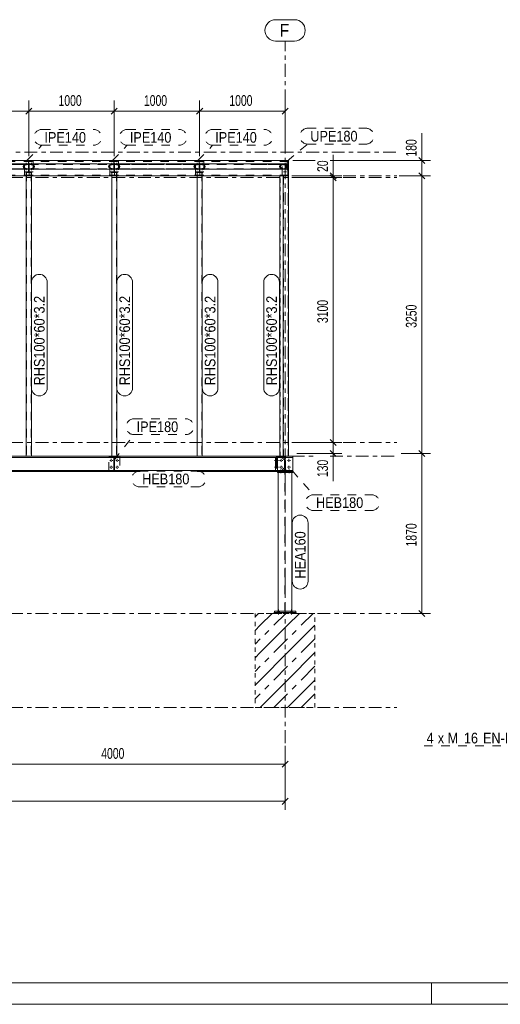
# Model space of a CAD drawing. Header units: millimetres. Extents: x -66 to 775, y -448 to 146.
# Tile 7 of 30: x 259 to 371, y -448 to -218. Entities that reach past the tile are written whole.
import ezdxf

# ---------------------------------------------------------------- set-up
doc = ezdxf.new("R2010")
doc.units = ezdxf.units.MM
for name, pattern in [('XKITLINE00', [0]), ('XKITLINE01', [4, 1, -1, 1, -1]), ('XKITLINE02', [4, 2, -2]), ('XKITLINE03', [6, 3, -1, 1, -1])]:
    doc.linetypes.add(name, pattern=pattern)
for name, color, linetype, lineweight in [('Kóta', 4, 'Continuous', 0), ('List výkresu', 3, 'Continuous', 0), ('Mřížka', 4, 'Continuous', 0), ('Prvek', 2, 'Continuous', 0), ('Značka prvku', 2, 'Continuous', 0), ('Značka šroubu', 4, 'Continuous', 0), ('Šroub', 3, 'Continuous', 0)]:
    doc.layers.add(name, color=color, linetype=linetype, lineweight=lineweight)
doc.styles.add('ARIAL', font='arial.ttf')
doc.styles.add('ARIAL_NARROW', font='ARIALN.TTF')

msp = doc.modelspace()

# ---------------------------------------------------------------- linework, layer by layer
at = {"layer": 'Kóta', "color": 7, "linetype": 'XKITLINE00', "lineweight": 0}
for p, q in [((261, -249.9), (261, -236.84)), ((261, -249.9), (261, -236.84)), ((281, -249.9), (281, -236.84)), ((281, -249.9), (281, -236.84)), ((301, -249.9), (301, -236.84)), ((301, -249.9), (301, -236.84)), ((321, -247.9), (321, -236.84)), ((241, -239.34), (261, -239.34)), ((261.71, -238.63), (260.29, -240.05)), ((261.71, -238.63), (260.29, -240.05)), ((261, -239.34), (281, -239.34)), ((281.71, -238.63), (280.29, -240.05)), ((281.71, -238.63), (280.29, -240.05)), ((281, -239.34), (301, -239.34)), ((301.71, -238.63), (300.29, -240.05)), ((301.71, -238.63), (300.29, -240.05)), ((301, -239.34), (321, -239.34)), ((321.71, -238.63), (320.29, -240.05)), ((353.05, -250.9), (353.05, -244.47)), ((353.05, -250.9), (353.05, -244.47)), ((322.8, -250.9), (328.05, -250.9)), ((331.55, -250.9), (355.05, -250.9)), ((332.3, -254.5), (332.3, -249.59)), ((332.3, -254.5), (332.3, -249.59)), ((352.34, -250.2), (353.75, -251.61)), ((353.05, -254.5), (353.05, -250.9)), ((322.8, -254.5), (334.3, -254.5)), ((322.8, -254.9), (334.3, -254.9)), ((322.8, -254.9), (334.3, -254.9)), ((331.59, -253.8), (333.01, -255.21)), ((331.59, -254.2), (333.01, -255.61)), ((331.59, -254.2), (333.01, -255.61)), ((332.3, -254.9), (332.3, -254.5)), ((332.3, -316.9), (332.3, -254.9)), ((347.76, -254.5), (355.05, -254.5)), ((347.76, -254.5), (355.05, -254.5)), ((352.34, -253.8), (353.75, -255.21)), ((352.34, -253.8), (353.75, -255.21)), ((353.05, -319.5), (353.05, -254.5)), ((322.8, -316.9), (334.3, -316.9)), ((322.8, -316.9), (334.3, -316.9)), ((331.59, -316.2), (333.01, -317.61)), ((331.59, -316.2), (333.01, -317.61)), ((332.3, -319.5), (332.3, -316.9)), ((323.8, -319.5), (334.3, -319.5)), ((331.59, -318.8), (333.01, -320.21)), ((332.3, -319.5), (332.3, -325.94)), ((332.3, -319.5), (332.3, -325.94)), ((348.2, -319.5), (355.05, -319.5)), ((348.2, -319.5), (355.05, -319.5)), ((352.34, -318.8), (353.75, -320.21)), ((352.34, -318.8), (353.75, -320.21)), ((353.05, -356.9), (353.05, -319.5)), ((348.2, -356.9), (355.05, -356.9)), ((352.34, -356.2), (353.75, -357.61)), ((321, -387.9), (321, -402.9)), ((321, -387.9), (321, -394.19)), ((321.71, -391.48), (320.29, -392.9)), ((241, -392.19), (321, -392.19)), ((1, -400.9), (321, -400.9)), ((321.71, -400.2), (320.29, -401.61))]:
    msp.add_line(p, q, dxfattribs=at)
at = {"layer": 'Kóta', "color": 3}
for p in [(261, -239.34), (261, -239.34), (281, -239.34), (281, -239.34), (301, -239.34), (301, -239.34), (321, -239.34), (353.05, -250.9), (332.3, -254.5), (332.3, -254.9), (332.3, -254.9), (353.05, -254.5), (353.05, -254.5), (332.3, -316.9), (332.3, -316.9), (332.3, -319.5), (353.05, -319.5), (353.05, -319.5), (353.05, -356.9), (321, -392.19), (321, -400.9)]:
    msp.add_point(p, dxfattribs=at)
at = {"layer": 'List výkresu', "color": 7, "linetype": 'XKITLINE00', "lineweight": 0}
for p, q in [((-60.71, -443.42), (770.29, -443.42)), ((355.29, -448.42), (355.29, -443.42)), ((-65.71, -448.42), (775.29, -448.42))]:
    msp.add_line(p, q, dxfattribs=at)
at = {"layer": 'Mřížka', "color": 1, "linetype": 'XKITLINE00', "lineweight": 0}
for p, q in [((318.78, -217.92), (323.22, -217.92)), ((318.78, -222.92), (323.22, -222.92))]:
    msp.add_line(p, q, dxfattribs=at)
at = {"layer": 'Mřížka', "color": 1, "linetype": 'XKITLINE03', "lineweight": 0}
for p, q in [((321, -393.28), (321, -222.92)), ((217.96, -248.9), (347.2, -248.9)), ((-19.41, -254.5), (347.2, -254.5)), ((-19.41, -254.9), (347.2, -254.9)), ((-19.41, -316.9), (347.2, -316.9)), ((-19.41, -320.1), (328.05, -320.1)), ((331.55, -320.1), (347.2, -320.1)), ((-19.41, -356.9), (347.2, -356.9)), ((-19.41, -378.9), (347.2, -378.9))]:
    msp.add_line(p, q, dxfattribs=at)
at = {"layer": 'Mřížka', "color": 1, "linetype": 'XKITLINE00', "lineweight": 0}
for centre, start, end in [((318.78, -220.42), 90, 270), ((323.22, -220.42), 270, 90)]:
    msp.add_arc(centre, 2.5, start, end, dxfattribs=at)
at = {"layer": 'Prvek', "color": 3, "linetype": 'XKITLINE00', "lineweight": 0}
for p, q in [((167.2, -250.9), (321.8, -250.9)), ((321.8, -250.9), (321.8, -254.5)), ((321.8, -254.5), (167.2, -254.5)), ((260.4, -254.5), (260.4, -320.1)), ((261.6, -254.5), (261.6, -320.1)), ((280.4, -254.5), (280.4, -320.1)), ((281.6, -254.5), (281.6, -320.1)), ((300.4, -254.5), (300.4, -320.1)), ((301.6, -254.5), (301.6, -320.1)), ((319.8, -254.5), (319.8, -320.1)), ((320.6, -254.5), (320.6, -320.1)), ((321.8, -254.5), (321.8, -320.1)), ((322.8, -320.1), (167.2, -320.1)), ((322.8, -320.38), (167.2, -320.38)), ((322.8, -323.7), (322.8, -320.1)), ((322.8, -323.42), (167.2, -323.42)), ((287.04, -323.7), (167.2, -323.7)), ((322.8, -323.7), (300.46, -323.7)), ((319.2, -323.7), (319.2, -323.9)), ((319.2, -323.9), (322.8, -323.9)), ((319.4, -356.4), (319.4, -323.9)), ((322.6, -323.9), (322.6, -356.4)), ((322.8, -323.7), (322.8, -323.9)), ((318.5, -356.7), (318.3, -356.9)), ((318.5, -356.4), (323.5, -356.4)), ((318.5, -356.4), (318.5, -356.7)), ((318.5, -356.7), (323.5, -356.7)), ((323.5, -356.7), (318.5, -356.7)), ((323.5, -356.4), (323.5, -356.7)), ((323.7, -356.9), (323.5, -356.7))]:
    msp.add_line(p, q, dxfattribs=at)
at = {"layer": 'Prvek', "color": 7, "linetype": 'XKITLINE02', "lineweight": 0}
for p, q in [((321.8, -251.11), (167.2, -251.11)), ((260, -254.35), (260, -251.03)), ((260, -251.03), (262, -251.03)), ((260, -253.57), (260, -251.03)), ((260, -251.03), (262, -251.03)), ((261.73, -250.9), (260.27, -250.9)), ((260.27, -250.9), (260.27, -251.04)), ((260.27, -251.04), (260.81, -251.04)), ((260.81, -251.04), (260.87, -251.05)), ((261.08, -251.11), (260.92, -251.11)), ((260.92, -251.11), (260.92, -254.29)), ((260.94, -251.13), (260.95, -251.18)), ((260.95, -253.43), (260.95, -251.18)), ((261.05, -251.18), (261.06, -251.13)), ((261.05, -253.43), (261.05, -251.18)), ((261.08, -254.29), (261.08, -251.11)), ((261.13, -251.05), (261.19, -251.04)), ((261.19, -251.04), (261.73, -251.04)), ((261.73, -251.04), (261.73, -250.9)), ((262, -251.03), (262, -254.35)), ((262, -251.03), (262, -253.57)), ((280, -253.57), (280, -251.03)), ((280, -251.03), (282, -251.03)), ((280, -254.35), (280, -251.03)), ((280, -251.03), (282, -251.03)), ((281.73, -250.9), (280.27, -250.9)), ((280.27, -250.9), (280.27, -251.04)), ((280.27, -251.04), (280.81, -251.04)), ((280.81, -251.04), (280.87, -251.05)), ((281.08, -251.11), (280.92, -251.11)), ((280.92, -251.11), (280.92, -254.29)), ((280.94, -251.13), (280.95, -251.18)), ((280.95, -253.43), (280.95, -251.18)), ((281.05, -251.18), (281.06, -251.13)), ((281.05, -253.43), (281.05, -251.18)), ((281.08, -254.29), (281.08, -251.11)), ((281.13, -251.05), (281.19, -251.04)), ((281.19, -251.04), (281.73, -251.04)), ((281.73, -251.04), (281.73, -250.9)), ((282, -251.03), (282, -253.57)), ((282, -251.03), (282, -254.35)), ((300, -253.57), (300, -251.03)), ((300, -251.03), (302, -251.03)), ((300, -254.35), (300, -251.03)), ((300, -251.03), (302, -251.03)), ((301.73, -250.9), (300.27, -250.9)), ((300.27, -250.9), (300.27, -251.04)), ((300.27, -251.04), (300.81, -251.04)), ((300.81, -251.04), (300.87, -251.05)), ((301.08, -251.11), (300.92, -251.11)), ((300.92, -251.11), (300.92, -254.29)), ((300.94, -251.13), (300.95, -251.18)), ((300.95, -253.43), (300.95, -251.18)), ((301.05, -251.18), (301.06, -251.13)), ((301.05, -253.43), (301.05, -251.18)), ((301.08, -254.29), (301.08, -251.11)), ((301.13, -251.05), (301.19, -251.04)), ((301.19, -251.04), (301.73, -251.04)), ((301.73, -251.04), (301.73, -250.9)), ((302, -251.03), (302, -253.57)), ((302, -251.03), (302, -254.35)), ((321.8, -250.9), (320.3, -250.9)), ((320.3, -250.9), (320.3, -251.11)), ((320.3, -254.3), (320.3, -251.1)), ((320.3, -251.1), (321.8, -251.1)), ((320.3, -254.3), (320.3, -251.1)), ((320.3, -251.1), (321.8, -251.1)), ((320.3, -251.11), (321.45, -251.11)), ((321.45, -251.11), (321.54, -251.13)), ((321.69, -251.11), (321.53, -251.11)), ((321.53, -251.11), (321.53, -254.29)), ((321.69, -254.29), (321.69, -251.11)), ((321.8, -254.5), (321.8, -250.9)), ((321.8, -251.1), (321.8, -254.3)), ((321.8, -251.1), (321.8, -254.3)), ((260.95, -251.7), (241.05, -251.7)), ((241.05, -251.7), (260.95, -251.7)), ((260.95, -251.7), (241.05, -251.7)), ((241.05, -251.8), (260.95, -251.8)), ((241.05, -251.8), (260.95, -251.8)), ((241.05, -252.81), (260.95, -252.81)), ((241.05, -252.81), (260.95, -252.81)), ((241.05, -252.91), (260.95, -252.91)), ((241.05, -252.91), (260.95, -252.91)), ((260.95, -252.91), (241.05, -252.91)), ((260.73, -251.8), (241.27, -251.8)), ((260.73, -252.81), (241.27, -252.81)), ((259.68, -252.3), (259.78, -252.07)), ((259.78, -252.54), (259.68, -252.3)), ((259.78, -252.07), (260.07, -251.88)), ((260.07, -252.73), (259.78, -252.54)), ((259.9, -252.11), (259.82, -252.3)), ((259.82, -252.3), (259.9, -252.5)), ((259.94, -252.07), (259.9, -252.11)), ((259.9, -252.5), (259.94, -252.54)), ((260.12, -251.95), (259.94, -252.07)), ((259.94, -252.54), (260.12, -252.66)), ((260.07, -251.88), (260.5, -251.75)), ((260.5, -252.86), (260.07, -252.73)), ((260.3, -251.88), (260.12, -251.95)), ((260.12, -252.66), (260.3, -252.73)), ((260.43, -251.84), (260.3, -251.88)), ((260.3, -252.73), (260.43, -252.77)), ((260.43, -251.84), (260.73, -251.8)), ((260.43, -252.77), (260.73, -252.81)), ((260.5, -251.75), (260.95, -251.71)), ((260.95, -252.9), (260.5, -252.86)), ((260.94, -251.84), (260.73, -251.8)), ((260.73, -252.81), (260.94, -252.77)), ((260.95, -251.88), (260.94, -251.84)), ((260.94, -252.77), (260.95, -252.74)), ((260.95, -253.43), (260.94, -253.48)), ((260.95, -252.91), (260.95, -251.7)), ((260.95, -252.91), (260.95, -251.7)), ((260.95, -252.91), (260.95, -251.7)), ((261.05, -251.7), (280.95, -251.7)), ((261.05, -252.91), (261.05, -251.7)), ((261.05, -251.7), (280.95, -251.7)), ((261.05, -251.7), (261.05, -252.91)), ((280.95, -251.7), (261.05, -251.7)), ((261.05, -251.7), (261.05, -252.91)), ((261.05, -251.71), (261.5, -251.75)), ((261.05, -251.8), (280.95, -251.8)), ((261.05, -251.8), (280.95, -251.8)), ((261.05, -251.87), (261.06, -251.84)), ((261.06, -252.77), (261.05, -252.74)), ((261.05, -252.81), (280.95, -252.81)), ((261.05, -252.81), (280.95, -252.81)), ((261.5, -252.86), (261.05, -252.9)), ((261.05, -252.91), (280.95, -252.91)), ((261.05, -252.91), (280.95, -252.91)), ((280.95, -252.91), (261.05, -252.91)), ((261.06, -253.48), (261.05, -253.43)), ((261.06, -251.84), (261.27, -251.8)), ((261.06, -252.77), (261.27, -252.81)), ((261.57, -251.84), (261.27, -251.8)), ((261.27, -251.8), (280.73, -251.8)), ((261.27, -252.81), (261.57, -252.77)), ((261.27, -252.81), (280.73, -252.81)), ((261.5, -251.75), (261.93, -251.88)), ((261.93, -252.73), (261.5, -252.86)), ((261.7, -251.88), (261.57, -251.84)), ((261.57, -252.77), (261.7, -252.73)), ((261.88, -251.95), (261.7, -251.88)), ((261.7, -252.73), (261.88, -252.66)), ((262.06, -252.07), (261.88, -251.95)), ((261.88, -252.66), (262.06, -252.54)), ((261.93, -251.88), (262.22, -252.07)), ((262.22, -252.54), (261.93, -252.73)), ((262.1, -252.11), (262.06, -252.07)), ((262.06, -252.54), (262.1, -252.5)), ((262.18, -252.3), (262.1, -252.11)), ((262.1, -252.5), (262.18, -252.3)), ((262.22, -252.07), (262.32, -252.3)), ((262.32, -252.3), (262.22, -252.54)), ((279.68, -252.3), (279.78, -252.07)), ((279.78, -252.54), (279.68, -252.3)), ((279.78, -252.07), (280.07, -251.88)), ((280.07, -252.73), (279.78, -252.54)), ((279.9, -252.11), (279.82, -252.3)), ((279.82, -252.3), (279.9, -252.5)), ((279.9, -252.11), (279.94, -252.07)), ((279.9, -252.5), (279.94, -252.54)), ((279.94, -252.07), (280.12, -251.95)), ((279.94, -252.54), (280.12, -252.66)), ((280.07, -251.88), (280.5, -251.75)), ((280.5, -252.86), (280.07, -252.73)), ((280.12, -251.95), (280.3, -251.88)), ((280.12, -252.66), (280.3, -252.73)), ((280.3, -251.88), (280.43, -251.84)), ((280.3, -252.73), (280.43, -252.77)), ((280.43, -251.84), (280.73, -251.8)), ((280.73, -252.81), (280.43, -252.77)), ((280.5, -251.75), (280.95, -251.71)), ((280.95, -252.9), (280.5, -252.86)), ((280.73, -251.8), (280.94, -251.84)), ((280.73, -252.81), (280.94, -252.77)), ((280.95, -251.87), (280.94, -251.84)), ((280.94, -252.77), (280.95, -252.74)), ((280.95, -253.43), (280.94, -253.48)), ((280.95, -251.7), (280.95, -252.91)), ((280.95, -252.91), (280.95, -251.7)), ((280.95, -252.91), (280.95, -251.7)), ((300.95, -251.7), (281.05, -251.7)), ((281.05, -251.7), (281.05, -252.91)), ((300.95, -251.7), (281.05, -251.7)), ((281.05, -251.7), (281.05, -252.91)), ((281.05, -251.7), (301, -251.7)), ((281.05, -251.7), (281.05, -252.91)), ((281.05, -251.71), (281.5, -251.75)), ((281.05, -251.8), (300.95, -251.8)), ((281.05, -251.8), (301, -251.8)), ((281.05, -251.87), (281.06, -251.84)), ((281.06, -252.77), (281.05, -252.74)), ((281.05, -252.81), (300.95, -252.81)), ((281.05, -252.81), (301, -252.81)), ((281.05, -252.9), (281.5, -252.86)), ((300.95, -252.91), (281.05, -252.91)), ((281.05, -252.91), (300.95, -252.91)), ((281.05, -252.91), (301, -252.91)), ((281.06, -253.48), (281.05, -253.43)), ((281.06, -251.84), (281.27, -251.8)), ((281.27, -252.81), (281.06, -252.77)), ((300.73, -251.8), (281.27, -251.8)), ((281.27, -251.8), (281.57, -251.84)), ((281.27, -252.81), (281.57, -252.77)), ((300.73, -252.81), (281.27, -252.81)), ((281.5, -251.75), (281.93, -251.88)), ((281.93, -252.73), (281.5, -252.86)), ((281.57, -251.84), (281.7, -251.88)), ((281.57, -252.77), (281.7, -252.73)), ((281.7, -251.88), (281.88, -251.95)), ((281.7, -252.73), (281.88, -252.66)), ((281.88, -251.95), (282.06, -252.07)), ((281.88, -252.66), (282.06, -252.54)), ((281.93, -251.88), (282.22, -252.07)), ((282.22, -252.54), (281.93, -252.73)), ((282.06, -252.07), (282.1, -252.11)), ((282.06, -252.54), (282.1, -252.5)), ((282.18, -252.3), (282.1, -252.11)), ((282.1, -252.5), (282.18, -252.3)), ((282.22, -252.07), (282.32, -252.3)), ((282.32, -252.3), (282.22, -252.54)), ((299.68, -252.3), (299.78, -252.07)), ((299.78, -252.54), (299.68, -252.3)), ((299.78, -252.07), (300.07, -251.88)), ((300.07, -252.73), (299.78, -252.54)), ((299.9, -252.11), (299.82, -252.3)), ((299.82, -252.3), (299.9, -252.5)), ((299.94, -252.07), (299.9, -252.11)), ((299.9, -252.5), (299.94, -252.54)), ((300.12, -251.95), (299.94, -252.07)), ((299.94, -252.54), (300.12, -252.66)), ((300.07, -251.88), (300.5, -251.75)), ((300.5, -252.86), (300.07, -252.73)), ((300.3, -251.88), (300.12, -251.95)), ((300.12, -252.66), (300.3, -252.73)), ((300.43, -251.84), (300.3, -251.88)), ((300.3, -252.73), (300.43, -252.77)), ((300.43, -251.84), (300.73, -251.8)), ((300.43, -252.77), (300.73, -252.81)), ((300.5, -251.75), (300.95, -251.71)), ((300.95, -252.9), (300.5, -252.86)), ((300.94, -251.84), (300.73, -251.8)), ((300.73, -252.81), (300.94, -252.77)), ((300.95, -251.88), (300.94, -251.84)), ((300.94, -252.77), (300.95, -252.74)), ((300.95, -253.43), (300.94, -253.48)), ((300.95, -252.91), (300.95, -251.7)), ((300.95, -252.91), (300.95, -251.7)), ((301, -251.7), (321.69, -251.7)), ((301, -251.7), (301, -252.91)), ((301, -252.91), (301, -251.7)), ((301, -251.8), (321.69, -251.8)), ((301, -252.81), (321.69, -252.81)), ((301, -252.91), (321.69, -252.91)), ((321.69, -251.7), (301.05, -251.7)), ((301.05, -251.7), (301.05, -252.91)), ((321, -251.7), (301.05, -251.7)), ((301.05, -252.91), (301.05, -251.7)), ((301.05, -251.71), (301.5, -251.75)), ((301.05, -251.8), (321.69, -251.8)), ((301.05, -251.87), (301.06, -251.84)), ((301.06, -252.77), (301.05, -252.74)), ((301.05, -252.81), (321.69, -252.81)), ((301.05, -252.9), (301.5, -252.86)), ((321.69, -252.91), (301.05, -252.91)), ((321, -252.91), (301.05, -252.91)), ((301.06, -253.48), (301.05, -253.43)), ((301.06, -251.84), (301.27, -251.8)), ((301.06, -252.77), (301.27, -252.81)), ((301.57, -251.84), (301.27, -251.8)), ((301.27, -251.8), (320.73, -251.8)), ((301.27, -252.81), (301.57, -252.77)), ((301.27, -252.81), (320.73, -252.81)), ((301.5, -251.75), (301.93, -251.88)), ((301.5, -252.86), (301.93, -252.73)), ((301.7, -251.88), (301.57, -251.84)), ((301.57, -252.77), (301.7, -252.73)), ((301.88, -251.95), (301.7, -251.88)), ((301.7, -252.73), (301.88, -252.66)), ((302.06, -252.07), (301.88, -251.95)), ((301.88, -252.66), (302.06, -252.54)), ((301.93, -251.88), (302.22, -252.07)), ((301.93, -252.73), (302.22, -252.54)), ((302.1, -252.11), (302.06, -252.07)), ((302.06, -252.54), (302.1, -252.5)), ((302.18, -252.3), (302.1, -252.11)), ((302.1, -252.5), (302.18, -252.3)), ((302.32, -252.3), (302.22, -252.07)), ((302.22, -252.54), (302.32, -252.3)), ((321, -251.7), (312.76, -251.7)), ((320.76, -251.8), (312.76, -251.8)), ((320.76, -252.81), (312.76, -252.81)), ((312.76, -252.91), (321, -252.91)), ((319.68, -252.3), (319.78, -252.07)), ((319.78, -252.54), (319.68, -252.3)), ((319.77, -252.3), (319.86, -252.07)), ((319.86, -252.54), (319.77, -252.3)), ((319.78, -252.07), (320.07, -251.88)), ((320.07, -252.73), (319.78, -252.54)), ((319.9, -252.11), (319.82, -252.3)), ((319.82, -252.3), (319.9, -252.5)), ((319.86, -252.07), (320.13, -251.88)), ((320.13, -252.73), (319.86, -252.54)), ((319.9, -252.11), (319.94, -252.07)), ((319.97, -252.11), (319.9, -252.3)), ((319.9, -252.3), (319.97, -252.5)), ((319.9, -252.5), (319.94, -252.54)), ((319.94, -252.07), (320.12, -251.95)), ((319.94, -252.54), (320.12, -252.66)), ((320.01, -252.07), (319.97, -252.11)), ((319.97, -252.5), (320.01, -252.54)), ((320.18, -251.95), (320.01, -252.07)), ((320.01, -252.54), (320.18, -252.66)), ((320.07, -251.88), (320.5, -251.75)), ((320.5, -252.86), (320.07, -252.73)), ((320.12, -251.95), (320.3, -251.88)), ((320.12, -252.66), (320.3, -252.73)), ((320.13, -251.88), (320.53, -251.75)), ((320.13, -252.73), (320.53, -252.86)), ((320.35, -251.88), (320.18, -251.95)), ((320.18, -252.66), (320.35, -252.73)), ((320.3, -251.88), (320.43, -251.84)), ((320.3, -252.73), (320.43, -252.77)), ((320.47, -251.84), (320.35, -251.88)), ((320.35, -252.73), (320.47, -252.77)), ((320.43, -251.84), (320.73, -251.8)), ((320.73, -252.81), (320.43, -252.77)), ((320.76, -251.8), (320.47, -251.84)), ((320.47, -252.77), (320.76, -252.81)), ((320.5, -251.75), (321, -251.7)), ((321, -252.91), (320.5, -252.86)), ((320.53, -251.75), (321, -251.7)), ((320.53, -252.86), (321, -252.91)), ((320.73, -251.8), (320.94, -251.84)), ((320.73, -252.81), (320.94, -252.77)), ((320.96, -251.84), (320.76, -251.8)), ((320.76, -252.81), (320.96, -252.77)), ((320.94, -251.84), (320.96, -251.88)), ((320.94, -252.77), (320.96, -252.73)), ((320.99, -251.88), (320.96, -251.84)), ((320.96, -251.88), (321.06, -251.95)), ((320.96, -252.73), (321.06, -252.66)), ((320.96, -252.77), (320.99, -252.73)), ((321.08, -251.95), (320.99, -251.88)), ((320.99, -252.73), (321.08, -252.66)), ((321, -251.7), (321.11, -251.75)), ((321, -251.7), (321.11, -251.75)), ((321, -252.91), (321.11, -252.86)), ((321.11, -252.86), (321, -252.91)), ((321.06, -251.95), (321.1, -252.07)), ((321.06, -252.66), (321.1, -252.54)), ((321.12, -252.07), (321.08, -251.95)), ((321.08, -252.66), (321.12, -252.54)), ((321.1, -252.07), (321.13, -252.11)), ((321.1, -252.54), (321.13, -252.5)), ((321.11, -251.75), (321.21, -251.88)), ((321.2, -251.88), (321.11, -251.75)), ((321.11, -252.86), (321.21, -252.73)), ((321.11, -252.86), (321.2, -252.73)), ((321.15, -252.11), (321.12, -252.07)), ((321.12, -252.54), (321.15, -252.5)), ((321.14, -252.3), (321.13, -252.11)), ((321.13, -252.5), (321.14, -252.3)), ((321.17, -252.3), (321.15, -252.11)), ((321.15, -252.5), (321.17, -252.3)), ((321.26, -252.07), (321.2, -251.88)), ((321.2, -252.73), (321.26, -252.54)), ((321.21, -251.88), (321.27, -252.07)), ((321.21, -252.73), (321.27, -252.54)), ((321.28, -252.3), (321.26, -252.07)), ((321.26, -252.54), (321.28, -252.3)), ((321.3, -252.3), (321.27, -252.07)), ((321.27, -252.54), (321.3, -252.3)), ((321.67, -251.26), (321.69, -251.35)), ((321.69, -254.05), (321.69, -251.35)), ((321.69, -252.91), (321.69, -251.7)), ((321.69, -252.91), (321.69, -251.7)), ((321.8, -254.29), (167.2, -254.29)), ((262, -253.57), (260, -253.57)), ((262, -254.35), (260, -254.35)), ((260.81, -253.57), (260.27, -253.57)), ((260.27, -253.57), (260.27, -253.7)), ((260.27, -253.7), (261.73, -253.7)), ((261.6, -253.7), (260.4, -253.7)), ((260.4, -253.7), (260.4, -254.5)), ((260.46, -253.7), (260.46, -320.1)), ((260.87, -253.56), (260.81, -253.57)), ((260.92, -254.29), (261.08, -254.29)), ((261.19, -253.57), (261.13, -253.56)), ((261.73, -253.57), (261.19, -253.57)), ((261.54, -253.7), (261.54, -320.1)), ((261.6, -254.5), (261.6, -253.7)), ((261.73, -253.7), (261.73, -253.57)), ((282, -253.57), (280, -253.57)), ((282, -254.35), (280, -254.35)), ((280.81, -253.57), (280.27, -253.57)), ((280.27, -253.57), (280.27, -253.7)), ((280.27, -253.7), (281.73, -253.7)), ((281.6, -253.7), (280.4, -253.7)), ((280.4, -253.7), (280.4, -254.5)), ((280.46, -253.7), (280.46, -320.1)), ((280.87, -253.56), (280.81, -253.57)), ((280.92, -254.29), (281.08, -254.29)), ((281.19, -253.57), (281.13, -253.56)), ((281.73, -253.57), (281.19, -253.57)), ((281.54, -253.7), (281.54, -320.1)), ((281.6, -254.5), (281.6, -253.7)), ((281.73, -253.7), (281.73, -253.57)), ((302, -253.57), (300, -253.57)), ((302, -254.35), (300, -254.35)), ((300.81, -253.57), (300.27, -253.57)), ((300.27, -253.57), (300.27, -253.7)), ((300.27, -253.7), (301.73, -253.7)), ((301.6, -253.7), (300.4, -253.7)), ((300.4, -253.7), (300.4, -254.5)), ((300.46, -253.7), (300.46, -320.1)), ((300.87, -253.56), (300.81, -253.57)), ((300.92, -254.29), (301.08, -254.29)), ((301.19, -253.57), (301.13, -253.56)), ((301.73, -253.57), (301.19, -253.57)), ((301.54, -253.7), (301.54, -320.1)), ((301.6, -254.5), (301.6, -253.7)), ((301.73, -253.7), (301.73, -253.57)), ((321.45, -254.29), (320.3, -254.29)), ((320.3, -254.29), (320.3, -254.5)), ((321.8, -254.3), (320.3, -254.3)), ((321.8, -254.3), (320.3, -254.3)), ((320.3, -254.5), (321.8, -254.5)), ((321.8, -254.5), (320.6, -254.5)), ((320.66, -254.5), (320.66, -320.1)), ((321.54, -254.28), (321.45, -254.29)), ((321.53, -254.29), (321.69, -254.29)), ((321.69, -254.05), (321.67, -254.15)), ((321.74, -254.5), (321.74, -320.1)), ((243.2, -320.1), (318.8, -320.1)), ((318.8, -320.38), (243.2, -320.38)), ((261.6, -320.1), (260.4, -320.1)), ((279.7, -320.26), (282.3, -320.26)), ((279.7, -323.54), (279.7, -320.26)), ((279.7, -320.26), (282.3, -320.26)), ((279.7, -323.54), (279.7, -320.26)), ((279.7, -320.26), (282.3, -320.26)), ((279.7, -323.54), (279.7, -320.26)), ((279.7, -320.26), (282.3, -320.26)), ((279.7, -323.54), (279.7, -320.26)), ((279.7, -320.26), (282.3, -320.26)), ((279.7, -323.54), (279.7, -320.26)), ((279.7, -320.26), (282.3, -320.26)), ((279.7, -323.54), (279.7, -320.26)), ((281.91, -320.1), (280.09, -320.1)), ((280.09, -320.1), (280.09, -320.26)), ((280.09, -320.26), (280.09, -320.1)), ((280.09, -320.1), (281.91, -320.1)), ((280.09, -320.26), (280.77, -320.26)), ((280.77, -320.26), (280.09, -320.26)), ((281.6, -320.1), (280.4, -320.1)), ((280.77, -320.26), (280.84, -320.28)), ((280.77, -320.26), (280.84, -320.28)), ((280.84, -320.28), (280.77, -320.26)), ((281.08, -320.38), (280.92, -320.38)), ((280.92, -320.38), (280.92, -323.42)), ((280.92, -323.42), (280.92, -320.38)), ((280.92, -320.38), (281.08, -320.38)), ((281.08, -320.38), (280.92, -320.38)), ((280.92, -320.38), (280.92, -323.42)), ((280.93, -320.38), (280.94, -320.38)), ((280.93, -320.38), (280.94, -320.38)), ((280.94, -320.38), (280.93, -320.38)), ((280.94, -320.38), (280.95, -320.44)), ((280.94, -320.38), (280.95, -320.44)), ((280.95, -320.44), (280.94, -320.38)), ((281.05, -320.44), (281.06, -320.38)), ((281.05, -320.44), (281.06, -320.38)), ((281.06, -320.38), (281.05, -320.44)), ((281.06, -320.38), (281.07, -320.38)), ((281.06, -320.38), (281.07, -320.38)), ((281.07, -320.38), (281.06, -320.38)), ((281.08, -323.42), (281.08, -320.38)), ((281.08, -320.38), (281.08, -323.42)), ((281.08, -323.42), (281.08, -320.38)), ((281.16, -320.28), (281.23, -320.26)), ((281.16, -320.28), (281.23, -320.26)), ((281.23, -320.26), (281.16, -320.28)), ((281.23, -320.26), (281.91, -320.26)), ((281.91, -320.26), (281.23, -320.26)), ((281.91, -320.26), (281.91, -320.1)), ((281.91, -320.1), (281.91, -320.26)), ((282.3, -320.26), (282.3, -323.54)), ((282.3, -320.26), (282.3, -323.54)), ((282.3, -320.26), (282.3, -323.54)), ((282.3, -320.26), (282.3, -323.54)), ((282.3, -320.26), (282.3, -323.54)), ((282.3, -320.26), (282.3, -323.54)), ((301.6, -320.1), (300.4, -320.1)), ((318.8, -323.7), (318.8, -320.1)), ((318.8, -320.38), (318.8, -323.42)), ((318.8, -320.38), (319, -320.38)), ((319, -320.26), (319, -323.54)), ((319, -320.26), (319.2, -320.26)), ((319, -320.38), (319, -323.42)), ((322.8, -320.1), (319.2, -320.1)), ((319.2, -320.1), (319.2, -320.38)), ((319.2, -320.26), (319.2, -323.54)), ((319.2, -320.26), (322.8, -320.26)), ((319.2, -323.54), (319.2, -320.26)), ((319.2, -320.26), (322.8, -320.26)), ((319.2, -323.54), (319.2, -320.26)), ((319.2, -320.38), (320.62, -320.38)), ((320.41, -320.38), (319.2, -320.38)), ((319.2, -323.42), (319.2, -320.38)), ((320.41, -320.41), (320.41, -320.38)), ((320.41, -320.38), (320.41, -320.41)), ((321.8, -320.1), (320.6, -320.1)), ((320.62, -320.38), (320.73, -320.41)), ((321.08, -320.38), (320.92, -320.38)), ((320.92, -320.38), (320.92, -323.42)), ((321.08, -323.42), (321.08, -320.38)), ((321.27, -320.41), (321.38, -320.38)), ((321.38, -320.38), (322.8, -320.38)), ((322.8, -320.38), (322.8, -320.1)), ((322.8, -320.26), (322.8, -323.54)), ((322.8, -320.26), (322.8, -323.54)), ((280.95, -323.36), (280.95, -320.44)), ((280.95, -323.36), (280.95, -320.44)), ((281.05, -323.36), (281.05, -320.44)), ((281.05, -323.36), (281.05, -320.44)), ((320.43, -320.51), (320.41, -320.41)), ((320.41, -320.41), (320.43, -320.51)), ((320.91, -320.88), (320.78, -320.87)), ((320.78, -320.87), (320.91, -320.88)), ((320.89, -320.57), (320.92, -320.68)), ((320.91, -322.92), (320.91, -320.88)), ((320.92, -323.12), (320.92, -320.68)), ((321.08, -320.68), (321.11, -320.57)), ((321.08, -323.12), (321.08, -320.68)), ((318.8, -323.42), (243.2, -323.42)), ((243.2, -323.7), (287.04, -323.7)), ((282.3, -323.54), (279.7, -323.54)), ((282.3, -323.54), (279.7, -323.54)), ((282.3, -323.54), (279.7, -323.54)), ((282.3, -323.54), (279.7, -323.54)), ((282.3, -323.54), (279.7, -323.54)), ((282.3, -323.54), (279.7, -323.54)), ((280.77, -323.54), (280.09, -323.54)), ((280.09, -323.54), (280.09, -323.7)), ((280.09, -323.7), (280.09, -323.54)), ((280.09, -323.54), (280.77, -323.54)), ((280.09, -323.7), (281.91, -323.7)), ((281.91, -323.7), (280.09, -323.7)), ((280.84, -323.53), (280.77, -323.54)), ((280.84, -323.53), (280.77, -323.54)), ((280.77, -323.54), (280.84, -323.53)), ((280.92, -323.42), (281.08, -323.42)), ((281.08, -323.42), (280.92, -323.42)), ((280.92, -323.42), (281.08, -323.42)), ((280.94, -323.4), (280.93, -323.43)), ((280.94, -323.4), (280.93, -323.43)), ((280.93, -323.43), (280.94, -323.4)), ((280.95, -323.36), (280.94, -323.4)), ((280.95, -323.36), (280.94, -323.4)), ((280.94, -323.4), (280.95, -323.36)), ((281.06, -323.4), (281.05, -323.36)), ((281.06, -323.4), (281.05, -323.36)), ((281.05, -323.36), (281.06, -323.4)), ((281.07, -323.43), (281.06, -323.4)), ((281.07, -323.43), (281.06, -323.4)), ((281.06, -323.4), (281.07, -323.43)), ((281.23, -323.54), (281.16, -323.53)), ((281.23, -323.54), (281.16, -323.53)), ((281.16, -323.53), (281.23, -323.54)), ((281.91, -323.54), (281.23, -323.54)), ((281.23, -323.54), (281.91, -323.54)), ((281.91, -323.7), (281.91, -323.54)), ((281.91, -323.54), (281.91, -323.7)), ((300.46, -323.7), (318.8, -323.7)), ((318.8, -323.42), (319, -323.42)), ((319, -323.54), (319.2, -323.54)), ((320.62, -323.42), (319.2, -323.42)), ((319.2, -323.42), (319.2, -323.7)), ((320.41, -323.42), (319.2, -323.42)), ((322.8, -323.54), (319.2, -323.54)), ((322.8, -323.54), (319.2, -323.54)), ((319.2, -323.7), (322.8, -323.7)), ((319.2, -323.7), (322.8, -323.7)), ((322.6, -323.9), (319.4, -323.9)), ((320.41, -323.42), (320.42, -323.34)), ((320.42, -323.34), (320.41, -323.42)), ((320.42, -323.34), (320.43, -323.3)), ((320.43, -323.3), (320.42, -323.34)), ((320.73, -323.4), (320.62, -323.42)), ((320.78, -322.94), (320.91, -322.92)), ((320.91, -322.92), (320.78, -322.94)), ((320.92, -323.12), (320.89, -323.24)), ((320.92, -323.42), (321.08, -323.42)), ((320.94, -356.4), (320.94, -323.9)), ((321.06, -356.4), (321.06, -323.9)), ((321.11, -323.24), (321.08, -323.12)), ((321.38, -323.42), (321.27, -323.4)), ((322.8, -323.42), (321.38, -323.42)), ((322.8, -323.7), (322.8, -323.42)), ((318.3, -356.9), (323.7, -356.9)), ((322.6, -356.4), (319.4, -356.4))]:
    msp.add_line(p, q, dxfattribs=at)
at = {"layer": 'Prvek', "color": 1, "linetype": 'XKITLINE01', "lineweight": 0}
for p, q in [((321.8, -254.5), (319.8, -254.5)), ((319.86, -320.1), (319.86, -254.5)), ((321.74, -254.5), (321.74, -320.1)), ((321.8, -320.1), (321.8, -254.5)), ((319.8, -320.1), (321.8, -320.1))]:
    msp.add_line(p, q, dxfattribs=at)
at = {"layer": 'Prvek', "color": 7, "linetype": 'XKITLINE00', "lineweight": 0}
for p, q in [((314, -357.7), (314.8, -356.9)), ((315.2, -359.7), (318, -356.9)), ((318.4, -359.7), (321.2, -356.9)), ((321.6, -359.7), (324.4, -356.9)), ((324.8, -359.7), (327.6, -356.9)), ((314, -360.9), (315.2, -359.7)), ((315.2, -366.1), (321.6, -359.7)), ((315.2, -359.7), (315.2, -359.7)), ((316.28, -361.87), (317.22, -360.93)), ((321.6, -366.1), (328, -359.7)), ((321.6, -359.7), (321.6, -359.7)), ((322.68, -361.87), (323.62, -360.93)), ((328, -359.7), (328, -359.7)), ((328, -359.7), (328, -359.7)), ((314, -364.1), (315.2, -362.9)), ((318.4, -366.1), (321.6, -362.9)), ((324.8, -366.1), (328, -362.9)), ((314, -367.3), (315.2, -366.1)), ((315.2, -372.5), (321.6, -366.1)), ((315.2, -366.1), (315.2, -366.1)), ((321.6, -372.5), (328, -366.1)), ((321.6, -366.1), (321.6, -366.1)), ((328, -366.1), (328, -366.1)), ((328, -366.1), (328, -366.1)), ((316.28, -368.27), (317.22, -367.33)), ((322.68, -368.27), (323.62, -367.33)), ((314, -370.5), (315.2, -369.3)), ((318.4, -372.5), (321.6, -369.3)), ((324.8, -372.5), (328, -369.3)), ((314, -373.7), (315.2, -372.5)), ((315.2, -378.9), (321.6, -372.5)), ((315.2, -372.5), (315.2, -372.5)), ((321.6, -378.9), (328, -372.5)), ((321.6, -372.5), (321.6, -372.5)), ((328, -372.5), (328, -372.5)), ((328, -372.5), (328, -372.5)), ((314, -376.9), (315.2, -375.7)), ((316.28, -374.67), (317.22, -373.73)), ((318.4, -378.9), (321.6, -375.7)), ((322.68, -374.67), (323.62, -373.73)), ((324.8, -378.9), (328, -375.7)), ((315.2, -378.9), (315.2, -378.9)), ((321.6, -378.9), (321.6, -378.9)), ((328, -378.9), (328, -378.9)), ((328, -378.9), (328, -378.9))]:
    msp.add_line(p, q, dxfattribs=at)
at = {"layer": 'Prvek', "color": 7, "linetype": 'XKITLINE01', "lineweight": 0}
for p, q in [((328, -356.9), (314, -356.9)), ((314, -356.9), (314, -378.9)), ((328, -378.9), (328, -356.9)), ((314, -378.9), (328, -378.9))]:
    msp.add_line(p, q, dxfattribs=at)
at = {"layer": 'Prvek', "color": 7, "linetype": 'XKITLINE02', "lineweight": 0}
for centre, radius, start, end in [((260.81, -251.18), 0.14, 22.5, 67.5), ((261.19, -251.18), 0.14, 112.5, 157.5), ((280.81, -251.18), 0.14, 22.5, 67.5), ((281.19, -251.18), 0.14, 112.5, 157.5), ((300.81, -251.18), 0.14, 22.5, 67.5), ((301.19, -251.18), 0.14, 112.5, 157.5), ((321.45, -251.35), 0.24, 22.5, 67.5), ((260.81, -253.43), 0.14, 292.5, 337.5), ((261.19, -253.43), 0.14, 202.5, 247.5), ((280.81, -253.43), 0.14, 292.5, 337.5), ((281.19, -253.43), 0.14, 202.5, 247.5), ((300.81, -253.43), 0.14, 292.5, 337.5), ((301.19, -253.43), 0.14, 202.5, 247.5), ((321.45, -254.05), 0.24, 292.5, 337.5), ((280.77, -320.44), 0.18, 22.5, 67.5), ((280.77, -320.44), 0.18, 22.5, 67.5), ((280.77, -320.44), 0.18, 22.5, 67.5), ((281.23, -320.44), 0.18, 112.5, 157.5), ((281.23, -320.44), 0.18, 112.5, 157.5), ((281.23, -320.44), 0.18, 112.5, 157.5), ((320.91, -320.38), 0.5, 195, 255), ((320.91, -320.38), 0.5, 195, 255), ((320.62, -320.68), 0.3, 22.5, 67.5), ((321.38, -320.68), 0.3, 112.5, 157.5), ((280.77, -323.36), 0.18, 292.5, 337.5), ((280.77, -323.36), 0.18, 292.5, 337.5), ((280.77, -323.36), 0.18, 292.5, 337.5), ((281.23, -323.36), 0.18, 202.5, 247.5), ((281.23, -323.36), 0.18, 202.5, 247.5), ((281.23, -323.36), 0.18, 202.5, 247.5), ((320.91, -323.42), 0.5, 105, 165), ((320.91, -323.42), 0.5, 105, 165), ((320.62, -323.12), 0.3, 292.5, 337.5), ((321.38, -323.12), 0.3, 202.5, 247.5)]:
    msp.add_arc(centre, radius, start, end, dxfattribs=at)
at = {"layer": 'Značka prvku', "color": 7, "linetype": 'XKITLINE02', "lineweight": 0}
for p, q in [((264.05, -243.62), (276.18, -243.62)), ((284.05, -243.62), (296.18, -243.62)), ((304.05, -243.62), (316.18, -243.62)), ((326.32, -243.34), (339.94, -243.34)), ((260.57, -250.91), (264.05, -247.32)), ((264.05, -247.32), (276.18, -247.32)), ((280.57, -250.91), (284.05, -247.32)), ((284.05, -247.32), (296.18, -247.32)), ((300.57, -250.91), (304.05, -247.32)), ((304.05, -247.32), (316.18, -247.32)), ((321.49, -251.02), (326.32, -247.04)), ((326.32, -247.04), (339.94, -247.04)), ((285.64, -311.36), (297.78, -311.36)), ((280.96, -321.04), (285.64, -315.06)), ((285.64, -315.06), (297.78, -315.06)), ((286.94, -323.59), (300.56, -323.59)), ((322.66, -323.48), (327.66, -329.13)), ((286.94, -327.29), (300.56, -327.29)), ((327.66, -329.13), (341.28, -329.13)), ((327.66, -332.83), (341.28, -332.83))]:
    msp.add_line(p, q, dxfattribs=at)
at = {"layer": 'Značka prvku', "color": 7, "linetype": 'XKITLINE00', "lineweight": 0}
for p, q in [((261.6, -304.13), (261.6, -279.39)), ((265.3, -304.13), (265.3, -279.39)), ((281.6, -304.13), (281.6, -279.39)), ((285.3, -304.13), (285.3, -279.39)), ((301.6, -304.13), (301.6, -279.39)), ((305.3, -304.13), (305.3, -279.39)), ((316, -304.13), (316, -279.39)), ((319.7, -304.13), (319.7, -279.39)), ((322.7, -349.35), (322.7, -335.74)), ((326.4, -349.35), (326.4, -335.74))]:
    msp.add_line(p, q, dxfattribs=at)
at = {"layer": 'Značka prvku', "color": 7, "linetype": 'XKITLINE02', "lineweight": 0}
for centre, start, end in [((264.05, -245.47), 90, 270), ((276.18, -245.47), 270, 90), ((284.05, -245.47), 90, 270), ((296.18, -245.47), 270, 90), ((304.05, -245.47), 90, 270), ((316.18, -245.47), 270, 90), ((326.32, -245.19), 90, 270), ((339.94, -245.19), 270, 90), ((285.64, -313.21), 90, 270), ((297.78, -313.21), 270, 90), ((286.94, -325.44), 90, 270), ((300.56, -325.44), 270, 90), ((327.66, -330.98), 90, 270), ((341.28, -330.98), 270, 90)]:
    msp.add_arc(centre, 1.85, start, end, dxfattribs=at)
at = {"layer": 'Značka prvku', "color": 7, "linetype": 'XKITLINE00', "lineweight": 0}
for centre, start, end in [((263.45, -279.39), 0, 180), ((283.45, -279.39), 0, 180), ((303.45, -279.39), 0, 180), ((317.85, -279.39), 360, 180), ((263.45, -304.13), 180, 0), ((283.45, -304.13), 180, 0), ((303.45, -304.13), 180, 0), ((317.85, -304.13), 180, 0), ((324.55, -335.74), 0, 180), ((324.55, -349.35), 180, 0)]:
    msp.add_arc(centre, 1.85, start, end, dxfattribs=at)
at = {"layer": 'Značka šroubu', "color": 7, "linetype": 'XKITLINE02', "lineweight": 0}
msp.add_line((353.56, -387.94), (393.7, -387.94), dxfattribs=at)
at = {"layer": 'Šroub', "color": 7, "linetype": 'XKITLINE00', "lineweight": 0}
for p, q in [((260.14, -251.7), (260.31, -251.7)), ((260.14, -252.9), (260.31, -252.9)), ((260.4, -251.44), (260.4, -251.62)), ((260.4, -251.96), (260.4, -251.79)), ((260.4, -252.64), (260.4, -252.82)), ((260.4, -253.16), (260.4, -252.99)), ((260.66, -251.7), (260.49, -251.7)), ((260.66, -252.9), (260.49, -252.9)), ((261.34, -251.7), (261.51, -251.7)), ((261.34, -252.9), (261.51, -252.9)), ((261.6, -251.44), (261.6, -251.62)), ((261.6, -251.96), (261.6, -251.79)), ((261.6, -252.64), (261.6, -252.82)), ((261.6, -253.16), (261.6, -252.99)), ((261.86, -251.7), (261.69, -251.7)), ((261.86, -252.9), (261.69, -252.9)), ((280.14, -251.7), (280.31, -251.7)), ((280.14, -252.9), (280.31, -252.9)), ((280.4, -251.44), (280.4, -251.62)), ((280.4, -251.96), (280.4, -251.79)), ((280.4, -252.64), (280.4, -252.82)), ((280.4, -253.16), (280.4, -252.99)), ((280.66, -251.7), (280.49, -251.7)), ((280.66, -252.9), (280.49, -252.9)), ((281.34, -251.7), (281.51, -251.7)), ((281.34, -252.9), (281.51, -252.9)), ((281.6, -251.44), (281.6, -251.62)), ((281.6, -251.96), (281.6, -251.79)), ((281.6, -252.64), (281.6, -252.82)), ((281.6, -253.16), (281.6, -252.99)), ((281.86, -251.7), (281.69, -251.7)), ((281.86, -252.9), (281.69, -252.9)), ((300.14, -251.7), (300.31, -251.7)), ((300.14, -252.9), (300.31, -252.9)), ((300.4, -251.44), (300.4, -251.62)), ((300.4, -251.96), (300.4, -251.79)), ((300.4, -252.64), (300.4, -252.82)), ((300.4, -253.16), (300.4, -252.99)), ((300.66, -251.7), (300.49, -251.7)), ((300.66, -252.9), (300.49, -252.9)), ((301.34, -251.7), (301.51, -251.7)), ((301.34, -252.9), (301.51, -252.9)), ((301.6, -251.44), (301.6, -251.62)), ((301.6, -251.96), (301.6, -251.79)), ((301.6, -252.64), (301.6, -252.82)), ((301.6, -253.16), (301.6, -252.99)), ((301.86, -251.7), (301.69, -251.7)), ((301.86, -252.9), (301.69, -252.9)), ((320.64, -251.9), (320.88, -251.9)), ((320.64, -253.5), (320.88, -253.5)), ((321, -251.54), (321, -251.78)), ((321, -252.26), (321, -252.03)), ((321, -253.14), (321, -253.38)), ((321.36, -251.9), (321.12, -251.9)), ((321.36, -253.5), (321.12, -253.5)), ((321, -253.86), (321, -253.63)), ((279.94, -321.1), (280.18, -321.1)), ((279.94, -321.1), (280.18, -321.1)), ((279.94, -321.1), (280.18, -321.1)), ((280.3, -320.74), (280.3, -320.98)), ((280.3, -320.74), (280.3, -320.98)), ((280.3, -320.74), (280.3, -320.98)), ((280.3, -321.46), (280.3, -321.23)), ((280.3, -321.46), (280.3, -321.23)), ((280.3, -321.46), (280.3, -321.23)), ((280.3, -322.34), (280.3, -322.58)), ((280.3, -322.34), (280.3, -322.58)), ((280.3, -322.34), (280.3, -322.58)), ((280.66, -321.1), (280.42, -321.1)), ((280.66, -321.1), (280.42, -321.1)), ((280.66, -321.1), (280.42, -321.1)), ((281.34, -321.1), (281.58, -321.1)), ((281.34, -321.1), (281.58, -321.1)), ((281.34, -321.1), (281.58, -321.1)), ((281.7, -320.74), (281.7, -320.98)), ((281.7, -320.74), (281.7, -320.98)), ((281.7, -320.74), (281.7, -320.98)), ((281.7, -321.46), (281.7, -321.23)), ((281.7, -321.46), (281.7, -321.23)), ((281.7, -321.46), (281.7, -321.23)), ((281.7, -322.34), (281.7, -322.58)), ((281.7, -322.34), (281.7, -322.58)), ((281.7, -322.34), (281.7, -322.58)), ((282.06, -321.1), (281.82, -321.1)), ((282.06, -321.1), (281.82, -321.1)), ((282.06, -321.1), (281.82, -321.1)), ((319.74, -321.1), (319.98, -321.1)), ((320.1, -320.74), (320.1, -320.98)), ((320.1, -321.46), (320.1, -321.23)), ((320.1, -322.34), (320.1, -322.58)), ((320.46, -321.1), (320.22, -321.1)), ((321.54, -321.1), (321.78, -321.1)), ((321.9, -320.74), (321.9, -320.98)), ((321.9, -321.46), (321.9, -321.23)), ((321.9, -322.34), (321.9, -322.58)), ((322.26, -321.1), (322.02, -321.1)), ((279.94, -322.7), (280.18, -322.7)), ((279.94, -322.7), (280.18, -322.7)), ((279.94, -322.7), (280.18, -322.7)), ((280.3, -323.06), (280.3, -322.83)), ((280.3, -323.06), (280.3, -322.83)), ((280.3, -323.06), (280.3, -322.83)), ((280.66, -322.7), (280.42, -322.7)), ((280.66, -322.7), (280.42, -322.7)), ((280.66, -322.7), (280.42, -322.7)), ((281.34, -322.7), (281.58, -322.7)), ((281.34, -322.7), (281.58, -322.7)), ((281.34, -322.7), (281.58, -322.7)), ((281.7, -323.06), (281.7, -322.83)), ((281.7, -323.06), (281.7, -322.83)), ((281.7, -323.06), (281.7, -322.83)), ((282.06, -322.7), (281.82, -322.7)), ((282.06, -322.7), (281.82, -322.7)), ((282.06, -322.7), (281.82, -322.7)), ((319.74, -322.7), (319.98, -322.7)), ((320.1, -323.06), (320.1, -322.83)), ((320.46, -322.7), (320.22, -322.7)), ((321.54, -322.7), (321.78, -322.7)), ((321.9, -323.06), (321.9, -322.83)), ((322.26, -322.7), (322.02, -322.7))]:
    msp.add_line(p, q, dxfattribs=at)
at = {"layer": 'Šroub', "color": 7, "linetype": 'XKITLINE02', "lineweight": 0}
for p, q in [((319.45, -321.1), (318.55, -321.1)), ((319.45, -321.1), (318.55, -321.1)), ((319, -320.93), (318.8, -320.93)), ((319, -320.93), (318.8, -320.93)), ((319, -321.27), (318.8, -321.27)), ((319, -321.27), (318.8, -321.27)), ((319, -322.53), (318.8, -322.53)), ((319, -322.53), (318.8, -322.53)), ((319.2, -320.93), (319, -320.93)), ((319.2, -320.93), (319, -320.93)), ((319.2, -321.27), (319, -321.27)), ((319.2, -321.27), (319, -321.27)), ((319.2, -322.53), (319, -322.53)), ((319.2, -322.53), (319, -322.53)), ((319.45, -322.7), (318.55, -322.7)), ((319.45, -322.7), (318.55, -322.7)), ((319, -322.87), (318.8, -322.87)), ((319, -322.87), (318.8, -322.87)), ((319.2, -322.87), (319, -322.87)), ((319.2, -322.87), (319, -322.87)), ((319.87, -323.42), (319.87, -323.7)), ((319.87, -323.42), (319.87, -323.7)), ((319.87, -323.7), (319.87, -323.9)), ((319.87, -323.7), (319.87, -323.9)), ((320, -323.21), (320, -324.11)), ((320, -323.21), (320, -324.11)), ((320.13, -323.42), (320.13, -323.7)), ((320.13, -323.42), (320.13, -323.7)), ((320.13, -323.7), (320.13, -323.9)), ((320.13, -323.7), (320.13, -323.9)), ((321.87, -323.42), (321.87, -323.7)), ((321.87, -323.42), (321.87, -323.7)), ((321.87, -323.7), (321.87, -323.9)), ((321.87, -323.7), (321.87, -323.9)), ((322, -323.21), (322, -324.11)), ((322, -323.21), (322, -324.11)), ((322.13, -323.42), (322.13, -323.7)), ((322.13, -323.42), (322.13, -323.7)), ((322.13, -323.7), (322.13, -323.9)), ((322.13, -323.7), (322.13, -323.9)), ((319.32, -356.7), (319.32, -356.4)), ((319.5, -357.13), (319.5, -355.97)), ((319.68, -356.7), (319.68, -356.4)), ((322.32, -356.7), (322.32, -356.4)), ((322.5, -357.13), (322.5, -355.97)), ((322.68, -356.7), (322.68, -356.4))]:
    msp.add_line(p, q, dxfattribs=at)

# ---------------------------------------------------------------- texts
at = {"layer": 'Kóta', "color": 3, "style": 'ARIAL_NARROW', "width": 0.85}
for s, p in [('1000', (267.96, -238.09)), ('1000', (287.96, -238.09)), ('1000', (307.96, -238.09)), ('4000', (277.96, -390.94))]:
    msp.add_text(s, height=2.5, dxfattribs=at).set_placement(p)
for s, p in [('180', (351.8, -249.97)), ('20', (331.05, -253.57)), ('3100', (331.05, -288.94)), ('3250', (351.8, -290.04)), ('130', (331.05, -325)), ('1870', (351.8, -341.24))]:
    msp.add_text(s, height=2.5, rotation=90.0002, dxfattribs=at).set_placement(p)
at = {"layer": 'Mřížka', "color": 4, "style": 'ARIAL', "width": 0.85}
msp.add_text('F', height=3, dxfattribs=at).set_placement((319.78, -221.92))
at = {"layer": 'Značka prvku', "color": 3, "style": 'ARIAL', "width": 0.85}
for s, p in [('IPE140', (264.65, -246.72)), ('IPE140', (284.65, -246.72)), ('IPE140', (304.65, -246.72)), ('UPE180', (326.92, -246.44)), ('IPE180', (286.24, -314.46)), ('HEB180', (287.54, -326.69)), ('HEB180', (328.26, -332.23))]:
    msp.add_text(s, height=2.5, dxfattribs=at).set_placement(p)
for s, p in [('RHS100*60*3.2', (264.7, -303.53)), ('RHS100*60*3.2', (284.7, -303.53)), ('RHS100*60*3.2', (304.7, -303.53)), ('RHS100*60*3.2', (319.1, -303.53)), ('HEA160', (325.8, -348.75))]:
    msp.add_text(s, height=2.5, rotation=90.0002, dxfattribs=at).set_placement(p)
at = {"layer": 'Značka šroubu', "color": 3, "style": 'ARIAL', "width": 0.85}
for s, p in [('4', (354.16, -387.34)), ('x M', (356.77, -387.34)), ('16', (362.89, -387.34)), ('EN-ISO-4014-8.8', (367.35, -387.34))]:
    msp.add_text(s, height=2.5, dxfattribs=at).set_placement(p)

doc.saveas('drawing.dxf')
